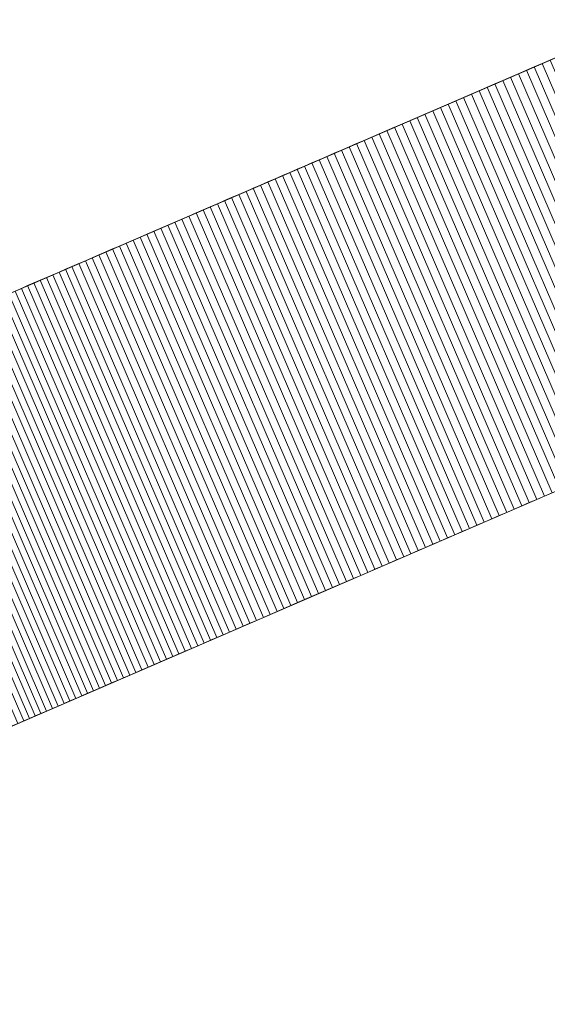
# Model space of a CAD drawing. Header units: centimetres. Extents: x -72 to 74, y -14 to 13.
# Tile 7 of 61: x -65.36 to -60.78, y -13.51 to -4.98. Entities that reach past the tile are written whole.
import ezdxf

# ---------------------------------------------------------------- set-up
doc = ezdxf.new("R2010")
doc.units = ezdxf.units.CM
doc.header["$LTSCALE"] = 2.54
doc.layers.add('Lucido design-1', color=7, linetype='Continuous')

# ---------------------------------------------------------------- blocks, each defined once
blk = doc.blocks.new('Gruppo-1')
at = {"color": 230, "linetype": 'Continuous', "lineweight": 9}
for points, invisible_edges in [([(-19.1811, 12.6131, 81.0804), (-19.1283, 12.6359, -57.895), (-72.3818, -10.3438, -57.895), (-19.1811, 12.6131, 81.0804)], 13), ([(-72.3818, -10.3438, 81.0804), (-52.9102, -1.9415, 109.0067), (-19.1811, 12.6131, 81.0804), (-72.3818, -10.3438, 81.0804)], 15), ([(-72.3818, -10.3438, -57.895), (-72.3818, -10.3438, 81.0804), (-19.1811, 12.6131, 81.0804), (-72.3818, -10.3438, -57.895)], 14), ([(-17.8142, 9.4454, 81.0804), (-17.7614, 9.4682, -57.895), (-71.0149, -13.5114, -57.895), (-17.8142, 9.4454, 81.0804)], 13), ([(-71.0149, -13.5114, 81.0804), (-51.5433, -5.1091, 109.0067), (-17.8142, 9.4454, 81.0804), (-71.0149, -13.5114, 81.0804)], 15), ([(-71.0149, -13.5114, -57.895), (-71.0149, -13.5114, 81.0804), (-17.8142, 9.4454, 81.0804), (-71.0149, -13.5114, -57.895)], 14), ([(-72.3818, -10.3438, 81.0804), (-68.1292, -8.5087, 96.8089), (-52.9102, -1.9415, 109.0067), (-72.3818, -10.3438, 81.0804)], 15), ([(-68.1292, -8.5087, 96.8089), (-61.0332, -5.4467, 104.8313), (-52.9102, -1.9415, 109.0067), (-68.1292, -8.5087, 96.8089)], 15), ([(-61.0332, -5.4467, 104.8313), (-56.9833, -3.6991, 107.3723), (-52.9102, -1.9415, 109.0067), (-61.0332, -5.4467, 104.8313)], 15), ([(-61.0332, -5.4467, 104.8313), (-59.2763, -4.6885, 106.0615), (-56.9833, -3.6991, 107.3723), (-61.0332, -5.4467, 104.8313)], 15), ([(-61.0332, -5.4467, 104.8313), (-60.3411, -5.148, 105.3414), (-59.2763, -4.6885, 106.0615), (-61.0332, -5.4467, 104.8313)], 15), ([(-71.0149, -13.5114, 81.0804), (-66.7623, -11.6763, 96.8089), (-51.5433, -5.1091, 109.0067), (-71.0149, -13.5114, 81.0804)], 15), ([(-66.7623, -11.6763, 96.8089), (-59.6663, -8.6143, 104.8313), (-51.5433, -5.1091, 109.0067), (-66.7623, -11.6763, 96.8089)], 15), ([(-61.0332, -5.4467, 104.8313), (-60.7582, -5.328, 105.0382), (-60.3411, -5.148, 105.3414), (-61.0332, -5.4467, 104.8313)], 15), ([(-61.0332, -5.4467, 104.8313), (-60.896, -5.3875, 104.9352), (-60.7582, -5.328, 105.0382), (-61.0332, -5.4467, 104.8313)], 15), ([(-60.896, -5.3875, 104.9352), (-60.8271, -5.3578, 104.9868), (-60.7582, -5.328, 105.0382), (-60.896, -5.3875, 104.9352)], 12), ([(-68.1292, -8.5087, 96.8089), (-65.7714, -7.4913, 100.2089), (-61.0332, -5.4467, 104.8313), (-68.1292, -8.5087, 96.8089)], 15), ([(-65.7714, -7.4913, 100.2089), (-63.8908, -6.6797, 102.316), (-61.0332, -5.4467, 104.8313), (-65.7714, -7.4913, 100.2089)], 15), ([(-63.8908, -6.6797, 102.316), (-62.8248, -6.2198, 103.3386), (-61.0332, -5.4467, 104.8313), (-63.8908, -6.6797, 102.316)], 15), ([(-62.8248, -6.2198, 103.3386), (-62.109, -5.9109, 103.9667), (-61.0332, -5.4467, 104.8313), (-62.8248, -6.2198, 103.3386)], 15), ([(-62.109, -5.9109, 103.9667), (-61.5088, -5.6519, 104.4603), (-61.0332, -5.4467, 104.8313), (-62.109, -5.9109, 103.9667)], 15), ([(-61.5088, -5.6519, 104.4603), (-61.2379, -5.535, 104.6737), (-61.0332, -5.4467, 104.8313), (-61.5088, -5.6519, 104.4603)], 15), ([(-61.2379, -5.535, 104.6737), (-61.1016, -5.4762, 104.779), (-61.0332, -5.4467, 104.8313), (-61.2379, -5.535, 104.6737)], 13), ([(-61.0332, -5.4467, 104.8313), (-60.9647, -5.4171, 104.8834), (-60.896, -5.3875, 104.9352), (-61.0332, -5.4467, 104.8313)], 12), ([(-61.5088, -5.6519, 104.4603), (-61.3737, -5.5936, 104.5675), (-61.2379, -5.535, 104.6737), (-61.5088, -5.6519, 104.4603)], 15), ([(-61.3737, -5.5936, 104.5675), (-61.3059, -5.5643, 104.6207), (-61.2379, -5.535, 104.6737), (-61.3737, -5.5936, 104.5675)], 12), ([(-61.2379, -5.535, 104.6737), (-61.1699, -5.5056, 104.7265), (-61.1016, -5.4762, 104.779), (-61.2379, -5.535, 104.6737)], 12), ([(-61.5088, -5.6519, 104.4603), (-61.4413, -5.6228, 104.514), (-61.3737, -5.5936, 104.5675), (-61.5088, -5.6519, 104.4603)], 12), ([(-62.109, -5.9109, 103.9667), (-61.8438, -5.7965, 104.1884), (-61.5088, -5.6519, 104.4603), (-62.109, -5.9109, 103.9667)], 15), ([(-61.8438, -5.7965, 104.1884), (-61.7103, -5.7388, 104.2978), (-61.5088, -5.6519, 104.4603), (-61.8438, -5.7965, 104.1884)], 15), ([(-61.7103, -5.7388, 104.2978), (-61.5761, -5.6809, 104.4064), (-61.5088, -5.6519, 104.4603), (-61.7103, -5.7388, 104.2978)], 13), ([(-61.7103, -5.7388, 104.2978), (-61.6433, -5.7099, 104.3522), (-61.5761, -5.6809, 104.4064), (-61.7103, -5.7388, 104.2978)], 12), ([(-62.109, -5.9109, 103.9667), (-61.9767, -5.8538, 104.078), (-61.8438, -5.7965, 104.1884), (-62.109, -5.9109, 103.9667)], 15), ([(-61.9767, -5.8538, 104.078), (-61.9103, -5.8252, 104.1333), (-61.8438, -5.7965, 104.1884), (-61.9767, -5.8538, 104.078)], 12), ([(-61.8438, -5.7965, 104.1884), (-61.7771, -5.7677, 104.2432), (-61.7103, -5.7388, 104.2978), (-61.8438, -5.7965, 104.1884)], 12), ([(-62.109, -5.9109, 103.9667), (-62.0429, -5.8824, 104.0225), (-61.9767, -5.8538, 104.078), (-62.109, -5.9109, 103.9667)], 12), ([(-62.8248, -6.2198, 103.3386), (-62.5019, -6.0804, 103.6275), (-62.109, -5.9109, 103.9667), (-62.8248, -6.2198, 103.3386)], 15), ([(-62.5019, -6.0804, 103.6275), (-62.3062, -5.996, 103.7981), (-62.109, -5.9109, 103.9667), (-62.5019, -6.0804, 103.6275)], 15), ([(-62.3062, -5.996, 103.7981), (-62.1749, -5.9393, 103.9107), (-62.109, -5.9109, 103.9667), (-62.3062, -5.996, 103.7981)], 13), ([(-62.3062, -5.996, 103.7981), (-62.2406, -5.9677, 103.8545), (-62.1749, -5.9393, 103.9107), (-62.3062, -5.996, 103.7981)], 12), ([(-62.5019, -6.0804, 103.6275), (-62.4368, -6.0524, 103.6846), (-62.3062, -5.996, 103.7981), (-62.5019, -6.0804, 103.6275)], 14), ([(-62.4368, -6.0524, 103.6846), (-62.3716, -6.0242, 103.7414), (-62.3062, -5.996, 103.7981), (-62.4368, -6.0524, 103.6846)], 12), ([(-62.8248, -6.2198, 103.3386), (-62.6962, -6.1643, 103.4548), (-62.5019, -6.0804, 103.6275), (-62.8248, -6.2198, 103.3386)], 15), ([(-62.6962, -6.1643, 103.4548), (-62.6316, -6.1364, 103.5126), (-62.5019, -6.0804, 103.6275), (-62.6962, -6.1643, 103.4548)], 14), ([(-62.6316, -6.1364, 103.5126), (-62.5668, -6.1085, 103.5701), (-62.5019, -6.0804, 103.6275), (-62.6316, -6.1364, 103.5126)], 12), ([(-63.8908, -6.6797, 102.316), (-63.4579, -6.493, 102.7446), (-62.8248, -6.2198, 103.3386), (-63.8908, -6.6797, 102.316)], 15), ([(-63.4579, -6.493, 102.7446), (-63.1435, -6.3573, 103.0443), (-62.8248, -6.2198, 103.3386), (-63.4579, -6.493, 102.7446)], 15), ([(-63.1435, -6.3573, 103.0443), (-63.0166, -6.3025, 103.1627), (-62.8248, -6.2198, 103.3386), (-63.1435, -6.3573, 103.0443)], 15), ([(-63.0166, -6.3025, 103.1627), (-62.8889, -6.2474, 103.2802), (-62.8248, -6.2198, 103.3386), (-63.0166, -6.3025, 103.1627)], 13), ([(-62.8248, -6.2198, 103.3386), (-62.7606, -6.1921, 103.3968), (-62.6962, -6.1643, 103.4548), (-62.8248, -6.2198, 103.3386)], 12), ([(-63.1435, -6.3573, 103.0443), (-63.0801, -6.3299, 103.1036), (-63.0166, -6.3025, 103.1627), (-63.1435, -6.3573, 103.0443)], 12), ([(-63.0166, -6.3025, 103.1627), (-62.9528, -6.275, 103.2216), (-62.8889, -6.2474, 103.2802), (-63.0166, -6.3025, 103.1627)], 12), ([(-63.4579, -6.493, 102.7446), (-63.3327, -6.4389, 102.8651), (-63.1435, -6.3573, 103.0443), (-63.4579, -6.493, 102.7446)], 15), ([(-63.3327, -6.4389, 102.8651), (-63.2698, -6.4118, 102.9251), (-63.1435, -6.3573, 103.0443), (-63.3327, -6.4389, 102.8651)], 14), ([(-63.2698, -6.4118, 102.9251), (-63.2067, -6.3846, 102.9848), (-63.1435, -6.3573, 103.0443), (-63.2698, -6.4118, 102.9251)], 12), ([(-63.4579, -6.493, 102.7446), (-63.3954, -6.466, 102.805), (-63.3327, -6.4389, 102.8651), (-63.4579, -6.493, 102.7446)], 12), ([(-63.8908, -6.6797, 102.316), (-63.6445, -6.5735, 102.5622), (-63.4579, -6.493, 102.7446), (-63.8908, -6.6797, 102.316)], 15), ([(-63.6445, -6.5735, 102.5622), (-63.5203, -6.5199, 102.684), (-63.4579, -6.493, 102.7446), (-63.6445, -6.5735, 102.5622)], 13), ([(-63.6445, -6.5735, 102.5622), (-63.5825, -6.5467, 102.6232), (-63.5203, -6.5199, 102.684), (-63.6445, -6.5735, 102.5622)], 12), ([(-63.8908, -6.6797, 102.316), (-63.768, -6.6268, 102.4395), (-63.6445, -6.5735, 102.5622), (-63.8908, -6.6797, 102.316)], 15), ([(-63.8908, -6.6797, 102.316), (-63.8295, -6.6533, 102.3779), (-63.768, -6.6268, 102.4395), (-63.8908, -6.6797, 102.316)], 12), ([(-63.768, -6.6268, 102.4395), (-63.7063, -6.6002, 102.5009), (-63.6445, -6.5735, 102.5622), (-63.768, -6.6268, 102.4395)], 12), ([(-65.7714, -7.4913, 100.2089), (-65.0709, -7.189, 101.0443), (-63.8908, -6.6797, 102.316), (-65.7714, -7.4913, 100.2089)], 15), ([(-65.0709, -7.189, 101.0443), (-64.4939, -6.94, 101.686), (-63.8908, -6.6797, 102.316), (-65.0709, -7.189, 101.0443)], 15), ([(-64.4939, -6.94, 101.686), (-64.1342, -6.7848, 102.0665), (-63.8908, -6.6797, 102.316), (-64.4939, -6.94, 101.686)], 15), ([(-64.1342, -6.7848, 102.0665), (-64.0128, -6.7324, 102.1917), (-63.8908, -6.6797, 102.316), (-64.1342, -6.7848, 102.0665)], 15), ([(-64.1342, -6.7848, 102.0665), (-64.0736, -6.7586, 102.1292), (-64.0128, -6.7324, 102.1917), (-64.1342, -6.7848, 102.0665)], 12), ([(-64.0128, -6.7324, 102.1917), (-63.9519, -6.7061, 102.2539), (-63.8908, -6.6797, 102.316), (-64.0128, -6.7324, 102.1917)], 12), ([(-64.4939, -6.94, 101.686), (-64.3148, -6.8627, 101.8772), (-64.1342, -6.7848, 102.0665), (-64.4939, -6.94, 101.686)], 15), ([(-64.3148, -6.8627, 101.8772), (-64.1946, -6.8108, 102.0036), (-64.1342, -6.7848, 102.0665), (-64.3148, -6.8627, 101.8772)], 13), ([(-64.3148, -6.8627, 101.8772), (-64.2548, -6.8368, 101.9405), (-64.1946, -6.8108, 102.0036), (-64.3148, -6.8627, 101.8772)], 12), ([(-64.4939, -6.94, 101.686), (-64.4344, -6.9143, 101.7499), (-64.3148, -6.8627, 101.8772), (-64.4939, -6.94, 101.686)], 14), ([(-64.4344, -6.9143, 101.7499), (-64.3747, -6.8886, 101.8136), (-64.3148, -6.8627, 101.8772), (-64.4344, -6.9143, 101.7499)], 12), ([(-65.0709, -7.189, 101.0443), (-64.73, -7.0419, 101.4283), (-64.4939, -6.94, 101.686), (-65.0709, -7.189, 101.0443)], 15), ([(-64.73, -7.0419, 101.4283), (-64.6123, -6.9911, 101.5575), (-64.4939, -6.94, 101.686), (-64.73, -7.0419, 101.4283)], 15), ([(-64.73, -7.0419, 101.4283), (-64.6712, -7.0165, 101.493), (-64.6123, -6.9911, 101.5575), (-64.73, -7.0419, 101.4283)], 12), ([(-64.6123, -6.9911, 101.5575), (-64.5532, -6.9656, 101.6219), (-64.4939, -6.94, 101.686), (-64.6123, -6.9911, 101.5575)], 12), ([(-65.0709, -7.189, 101.0443), (-64.8469, -7.0923, 101.2982), (-64.73, -7.0419, 101.4283), (-65.0709, -7.189, 101.0443)], 15), ([(-64.8469, -7.0923, 101.2982), (-64.7885, -7.0671, 101.3633), (-64.73, -7.0419, 101.4283), (-64.8469, -7.0923, 101.2982)], 12), ([(-65.0709, -7.189, 101.0443), (-64.9605, -7.1414, 101.1702), (-64.8469, -7.0923, 101.2982), (-65.0709, -7.189, 101.0443)], 15), ([(-65.0709, -7.189, 101.0443), (-65.0158, -7.1652, 101.1073), (-64.9605, -7.1414, 101.1702), (-65.0709, -7.189, 101.0443)], 12), ([(-64.9605, -7.1414, 101.1702), (-64.9051, -7.1174, 101.2328), (-64.8469, -7.0923, 101.2982), (-64.9605, -7.1414, 101.1702)], 12), ([(-65.7714, -7.4913, 100.2089), (-65.3979, -7.3301, 100.6624), (-65.0709, -7.189, 101.0443), (-65.7714, -7.4913, 100.2089)], 15), ([(-65.3979, -7.3301, 100.6624), (-65.2352, -7.2599, 100.8542), (-65.0709, -7.189, 101.0443), (-65.3979, -7.3301, 100.6624)], 15), ([(-65.2352, -7.2599, 100.8542), (-65.1259, -7.2127, 100.9811), (-65.0709, -7.189, 101.0443), (-65.2352, -7.2599, 100.8542)], 13), ([(-65.2352, -7.2599, 100.8542), (-65.1806, -7.2363, 100.9177), (-65.1259, -7.2127, 100.9811), (-65.2352, -7.2599, 100.8542)], 12), ([(-65.3979, -7.3301, 100.6624), (-65.3439, -7.3068, 100.7265), (-65.2352, -7.2599, 100.8542), (-65.3979, -7.3301, 100.6624)], 14), ([(-65.3439, -7.3068, 100.7265), (-65.2896, -7.2834, 100.7904), (-65.2352, -7.2599, 100.8542), (-65.3439, -7.3068, 100.7265)], 12), ([(-66.7623, -11.6763, 96.8089), (-64.4045, -10.6589, 100.2089), (-59.6663, -8.6143, 104.8313), (-66.7623, -11.6763, 96.8089)], 15), ([(-64.4045, -10.6589, 100.2089), (-62.5239, -9.8474, 102.316), (-59.6663, -8.6143, 104.8313), (-64.4045, -10.6589, 100.2089)], 15), ([(-62.5239, -9.8474, 102.316), (-61.4579, -9.3874, 103.3386), (-59.6663, -8.6143, 104.8313), (-62.5239, -9.8474, 102.316)], 15), ([(-61.4579, -9.3874, 103.3386), (-60.7421, -9.0786, 103.9667), (-59.6663, -8.6143, 104.8313), (-61.4579, -9.3874, 103.3386)], 15), ([(-61.4579, -9.3874, 103.3386), (-61.135, -9.2481, 103.6275), (-60.7421, -9.0786, 103.9667), (-61.4579, -9.3874, 103.3386)], 15), ([(-61.135, -9.2481, 103.6275), (-60.9393, -9.1636, 103.7981), (-60.7421, -9.0786, 103.9667), (-61.135, -9.2481, 103.6275)], 15), ([(-60.9393, -9.1636, 103.7981), (-60.808, -9.107, 103.9107), (-60.7421, -9.0786, 103.9667), (-60.9393, -9.1636, 103.7981)], 13), ([(-60.9393, -9.1636, 103.7981), (-60.8737, -9.1354, 103.8545), (-60.808, -9.107, 103.9107), (-60.9393, -9.1636, 103.7981)], 12), ([(-61.135, -9.2481, 103.6275), (-61.0699, -9.22, 103.6846), (-60.9393, -9.1636, 103.7981), (-61.135, -9.2481, 103.6275)], 14), ([(-61.0699, -9.22, 103.6846), (-61.0047, -9.1919, 103.7414), (-60.9393, -9.1636, 103.7981), (-61.0699, -9.22, 103.6846)], 12), ([(-61.4579, -9.3874, 103.3386), (-61.3293, -9.3319, 103.4548), (-61.135, -9.2481, 103.6275), (-61.4579, -9.3874, 103.3386)], 15), ([(-61.3293, -9.3319, 103.4548), (-61.2647, -9.3041, 103.5126), (-61.135, -9.2481, 103.6275), (-61.3293, -9.3319, 103.4548)], 14), ([(-61.2647, -9.3041, 103.5126), (-61.1999, -9.2761, 103.5701), (-61.135, -9.2481, 103.6275), (-61.2647, -9.3041, 103.5126)], 12), ([(-61.4579, -9.3874, 103.3386), (-61.3937, -9.3597, 103.3968), (-61.3293, -9.3319, 103.4548), (-61.4579, -9.3874, 103.3386)], 12), ([(-62.5239, -9.8474, 102.316), (-62.091, -9.6606, 102.7446), (-61.4579, -9.3874, 103.3386), (-62.5239, -9.8474, 102.316)], 15), ([(-62.091, -9.6606, 102.7446), (-61.7766, -9.525, 103.0443), (-61.4579, -9.3874, 103.3386), (-62.091, -9.6606, 102.7446)], 15), ([(-61.7766, -9.525, 103.0443), (-61.6497, -9.4702, 103.1627), (-61.4579, -9.3874, 103.3386), (-61.7766, -9.525, 103.0443)], 15), ([(-61.7766, -9.525, 103.0443), (-61.7132, -9.4976, 103.1036), (-61.6497, -9.4702, 103.1627), (-61.7766, -9.525, 103.0443)], 12), ([(-61.6497, -9.4702, 103.1627), (-61.522, -9.4151, 103.2802), (-61.4579, -9.3874, 103.3386), (-61.6497, -9.4702, 103.1627)], 13), ([(-61.6497, -9.4702, 103.1627), (-61.5859, -9.4427, 103.2216), (-61.522, -9.4151, 103.2802), (-61.6497, -9.4702, 103.1627)], 12), ([(-62.091, -9.6606, 102.7446), (-61.9658, -9.6066, 102.8651), (-61.7766, -9.525, 103.0443), (-62.091, -9.6606, 102.7446)], 15), ([(-61.9658, -9.6066, 102.8651), (-61.9029, -9.5795, 102.9251), (-61.7766, -9.525, 103.0443), (-61.9658, -9.6066, 102.8651)], 14), ([(-61.9029, -9.5795, 102.9251), (-61.8399, -9.5522, 102.9848), (-61.7766, -9.525, 103.0443), (-61.9029, -9.5795, 102.9251)], 12), ([(-62.091, -9.6606, 102.7446), (-62.0285, -9.6337, 102.805), (-61.9658, -9.6066, 102.8651), (-62.091, -9.6606, 102.7446)], 12), ([(-62.5239, -9.8474, 102.316), (-62.2776, -9.7411, 102.5622), (-62.091, -9.6606, 102.7446), (-62.5239, -9.8474, 102.316)], 15), ([(-62.2776, -9.7411, 102.5622), (-62.1534, -9.6875, 102.684), (-62.091, -9.6606, 102.7446), (-62.2776, -9.7411, 102.5622)], 13), ([(-62.2776, -9.7411, 102.5622), (-62.2156, -9.7144, 102.6232), (-62.1534, -9.6875, 102.684), (-62.2776, -9.7411, 102.5622)], 12), ([(-62.5239, -9.8474, 102.316), (-62.4011, -9.7944, 102.4395), (-62.2776, -9.7411, 102.5622), (-62.5239, -9.8474, 102.316)], 15), ([(-62.5239, -9.8474, 102.316), (-62.4626, -9.821, 102.3779), (-62.4011, -9.7944, 102.4395), (-62.5239, -9.8474, 102.316)], 12), ([(-62.4011, -9.7944, 102.4395), (-62.3394, -9.7678, 102.5009), (-62.2776, -9.7411, 102.5622), (-62.4011, -9.7944, 102.4395)], 12), ([(-64.4045, -10.6589, 100.2089), (-63.704, -10.3567, 101.0443), (-62.5239, -9.8474, 102.316), (-64.4045, -10.6589, 100.2089)], 15), ([(-63.704, -10.3567, 101.0443), (-63.127, -10.1077, 101.686), (-62.5239, -9.8474, 102.316), (-63.704, -10.3567, 101.0443)], 15), ([(-63.127, -10.1077, 101.686), (-62.7673, -9.9525, 102.0665), (-62.5239, -9.8474, 102.316), (-63.127, -10.1077, 101.686)], 15), ([(-62.7673, -9.9525, 102.0665), (-62.6459, -9.9001, 102.1917), (-62.5239, -9.8474, 102.316), (-62.7673, -9.9525, 102.0665)], 15), ([(-62.6459, -9.9001, 102.1917), (-62.585, -9.8738, 102.2539), (-62.5239, -9.8474, 102.316), (-62.6459, -9.9001, 102.1917)], 12), ([(-63.127, -10.1077, 101.686), (-62.948, -10.0304, 101.8772), (-62.7673, -9.9525, 102.0665), (-63.127, -10.1077, 101.686)], 15), ([(-62.948, -10.0304, 101.8772), (-62.8277, -9.9785, 102.0036), (-62.7673, -9.9525, 102.0665), (-62.948, -10.0304, 101.8772)], 13), ([(-62.948, -10.0304, 101.8772), (-62.8879, -10.0045, 101.9405), (-62.8277, -9.9785, 102.0036), (-62.948, -10.0304, 101.8772)], 12), ([(-62.7673, -9.9525, 102.0665), (-62.7067, -9.9263, 102.1292), (-62.6459, -9.9001, 102.1917), (-62.7673, -9.9525, 102.0665)], 12), ([(-63.127, -10.1077, 101.686), (-63.0675, -10.082, 101.7499), (-62.948, -10.0304, 101.8772), (-63.127, -10.1077, 101.686)], 14), ([(-63.0675, -10.082, 101.7499), (-63.0078, -10.0562, 101.8136), (-62.948, -10.0304, 101.8772), (-63.0675, -10.082, 101.7499)], 12), ([(-63.704, -10.3567, 101.0443), (-63.3631, -10.2095, 101.4283), (-63.127, -10.1077, 101.686), (-63.704, -10.3567, 101.0443)], 15), ([(-63.3631, -10.2095, 101.4283), (-63.2454, -10.1588, 101.5575), (-63.127, -10.1077, 101.686), (-63.3631, -10.2095, 101.4283)], 15), ([(-63.2454, -10.1588, 101.5575), (-63.1863, -10.1332, 101.6219), (-63.127, -10.1077, 101.686), (-63.2454, -10.1588, 101.5575)], 12), ([(-63.704, -10.3567, 101.0443), (-63.48, -10.26, 101.2982), (-63.3631, -10.2095, 101.4283), (-63.704, -10.3567, 101.0443)], 15), ([(-63.48, -10.26, 101.2982), (-63.4216, -10.2348, 101.3633), (-63.3631, -10.2095, 101.4283), (-63.48, -10.26, 101.2982)], 12), ([(-63.3631, -10.2095, 101.4283), (-63.3043, -10.1842, 101.493), (-63.2454, -10.1588, 101.5575), (-63.3631, -10.2095, 101.4283)], 12), ([(-63.704, -10.3567, 101.0443), (-63.5936, -10.309, 101.1702), (-63.48, -10.26, 101.2982), (-63.704, -10.3567, 101.0443)], 15), ([(-63.704, -10.3567, 101.0443), (-63.6489, -10.3329, 101.1073), (-63.5936, -10.309, 101.1702), (-63.704, -10.3567, 101.0443)], 12), ([(-63.5936, -10.309, 101.1702), (-63.5382, -10.2851, 101.2328), (-63.48, -10.26, 101.2982), (-63.5936, -10.309, 101.1702)], 12), ([(-64.4045, -10.6589, 100.2089), (-64.031, -10.4978, 100.6624), (-63.704, -10.3567, 101.0443), (-64.4045, -10.6589, 100.2089)], 15), ([(-64.031, -10.4978, 100.6624), (-63.8683, -10.4276, 100.8542), (-63.704, -10.3567, 101.0443), (-64.031, -10.4978, 100.6624)], 15), ([(-63.8683, -10.4276, 100.8542), (-63.759, -10.3804, 100.9811), (-63.704, -10.3567, 101.0443), (-63.8683, -10.4276, 100.8542)], 13), ([(-63.8683, -10.4276, 100.8542), (-63.8137, -10.404, 100.9177), (-63.759, -10.3804, 100.9811), (-63.8683, -10.4276, 100.8542)], 12), ([(-64.031, -10.4978, 100.6624), (-63.977, -10.4744, 100.7265), (-63.8683, -10.4276, 100.8542), (-64.031, -10.4978, 100.6624)], 14), ([(-63.977, -10.4744, 100.7265), (-63.9227, -10.451, 100.7904), (-63.8683, -10.4276, 100.8542), (-63.977, -10.4744, 100.7265)], 12), ([(-64.4045, -10.6589, 100.2089), (-64.1922, -10.5673, 100.4691), (-64.031, -10.4978, 100.6624), (-64.4045, -10.6589, 100.2089)], 15), ([(-64.4045, -10.6589, 100.2089), (-64.2987, -10.6133, 100.3393), (-64.1922, -10.5673, 100.4691), (-64.4045, -10.6589, 100.2089)], 15), ([(-64.2987, -10.6133, 100.3393), (-64.2455, -10.5903, 100.4043), (-64.1922, -10.5673, 100.4691), (-64.2987, -10.6133, 100.3393)], 12), ([(-64.1922, -10.5673, 100.4691), (-64.1386, -10.5442, 100.5337), (-64.031, -10.4978, 100.6624), (-64.1922, -10.5673, 100.4691)], 14), ([(-64.1386, -10.5442, 100.5337), (-64.0849, -10.521, 100.5982), (-64.031, -10.4978, 100.6624), (-64.1386, -10.5442, 100.5337)], 12), ([(-66.7623, -11.6763, 96.8089), (-65.7607, -11.2441, 98.382), (-64.4045, -10.6589, 100.2089), (-66.7623, -11.6763, 96.8089)], 15), ([(-65.7607, -11.2441, 98.382), (-65.3238, -11.0556, 99.0042), (-64.4045, -10.6589, 100.2089), (-65.7607, -11.2441, 98.382)], 15), ([(-65.3238, -11.0556, 99.0042), (-64.7691, -10.8162, 99.7468), (-64.4045, -10.6589, 100.2089), (-65.3238, -11.0556, 99.0042)], 15), ([(-64.7691, -10.8162, 99.7468), (-64.6139, -10.7493, 99.9459), (-64.4045, -10.6589, 100.2089), (-64.7691, -10.8162, 99.7468)], 15), ([(-64.6139, -10.7493, 99.9459), (-64.5096, -10.7043, 100.0777), (-64.4045, -10.6589, 100.2089), (-64.6139, -10.7493, 99.9459)], 15), ([(-64.5096, -10.7043, 100.0777), (-64.4571, -10.6816, 100.1434), (-64.4045, -10.6589, 100.2089), (-64.5096, -10.7043, 100.0777)], 12), ([(-64.4045, -10.6589, 100.2089), (-64.3517, -10.6361, 100.2742), (-64.2987, -10.6133, 100.3393), (-64.4045, -10.6589, 100.2089)], 12), ([(-64.7691, -10.8162, 99.7468), (-64.7175, -10.794, 99.8133), (-64.6139, -10.7493, 99.9459), (-64.7691, -10.8162, 99.7468)], 14), ([(-64.7175, -10.794, 99.8133), (-64.6658, -10.7717, 99.8797), (-64.6139, -10.7493, 99.9459), (-64.7175, -10.794, 99.8133)], 12), ([(-64.6139, -10.7493, 99.9459), (-64.5618, -10.7268, 100.0119), (-64.5096, -10.7043, 100.0777), (-64.6139, -10.7493, 99.9459)], 12), ([(-65.3238, -11.0556, 99.0042), (-64.9734, -10.9044, 99.4791), (-64.7691, -10.8162, 99.7468), (-65.3238, -11.0556, 99.0042)], 15), ([(-64.9734, -10.9044, 99.4791), (-64.8716, -10.8605, 99.6133), (-64.7691, -10.8162, 99.7468), (-64.9734, -10.9044, 99.4791)], 15), ([(-64.8716, -10.8605, 99.6133), (-64.8204, -10.8384, 99.6801), (-64.7691, -10.8162, 99.7468), (-64.8716, -10.8605, 99.6133)], 12), ([(-65.3238, -11.0556, 99.0042), (-65.1747, -10.9913, 99.2087), (-64.9734, -10.9044, 99.4791), (-65.3238, -11.0556, 99.0042)], 15), ([(-65.1747, -10.9913, 99.2087), (-65.0744, -10.948, 99.3442), (-64.9734, -10.9044, 99.4791), (-65.1747, -10.9913, 99.2087)], 15), ([(-65.0744, -10.948, 99.3442), (-65.024, -10.9263, 99.4117), (-64.9734, -10.9044, 99.4791), (-65.0744, -10.948, 99.3442)], 12), ([(-64.9734, -10.9044, 99.4791), (-64.9226, -10.8825, 99.5463), (-64.8716, -10.8605, 99.6133), (-64.9734, -10.9044, 99.4791)], 12), ([(-65.3238, -11.0556, 99.0042), (-65.2246, -11.0128, 99.1407), (-65.1747, -10.9913, 99.2087), (-65.3238, -11.0556, 99.0042)], 13), ([(-65.1747, -10.9913, 99.2087), (-65.1247, -10.9697, 99.2766), (-65.0744, -10.948, 99.3442), (-65.1747, -10.9913, 99.2087)], 12), ([(-65.7607, -11.2441, 98.382), (-65.5684, -11.1612, 98.6601), (-65.3238, -11.0556, 99.0042), (-65.7607, -11.2441, 98.382)], 15), ([(-65.5684, -11.1612, 98.6601), (-65.4222, -11.0981, 98.8671), (-65.3238, -11.0556, 99.0042), (-65.5684, -11.1612, 98.6601)], 15), ([(-65.4222, -11.0981, 98.8671), (-65.3731, -11.0769, 98.9357), (-65.3238, -11.0556, 99.0042), (-65.4222, -11.0981, 98.8671)], 12), ([(-65.3238, -11.0556, 99.0042), (-65.2743, -11.0342, 99.0725), (-65.2246, -11.0128, 99.1407), (-65.3238, -11.0556, 99.0042)], 12)]:
    blk.add_3dface(points, dxfattribs=dict(at, invisible_edges=invisible_edges))
for points in [[(-72.3818, -10.3438, -57.895), (-71.0149, -13.5114, -57.895), (-17.7614, 9.4682, -57.895), (-19.1283, 12.6359, -57.895)], [(-60.8271, -5.3578, 104.9868), (-59.4603, -8.5254, 104.9868), (-59.5291, -8.5551, 104.9352), (-60.896, -5.3875, 104.9352)], [(-60.7582, -5.328, 105.0382), (-59.3913, -8.4956, 105.0382), (-59.4603, -8.5254, 104.9868), (-60.8271, -5.3578, 104.9868)], [(-61.0332, -5.4467, 104.8313), (-59.6663, -8.6143, 104.8313), (-59.7347, -8.6439, 104.779), (-61.1016, -5.4762, 104.779)], [(-60.9647, -5.4171, 104.8834), (-59.5978, -8.5848, 104.8834), (-59.6663, -8.6143, 104.8313), (-61.0332, -5.4467, 104.8313)], [(-60.896, -5.3875, 104.9352), (-59.5291, -8.5551, 104.9352), (-59.5978, -8.5848, 104.8834), (-60.9647, -5.4171, 104.8834)], [(-61.2379, -5.535, 104.6737), (-59.8711, -8.7027, 104.6737), (-59.939, -8.732, 104.6207), (-61.3059, -5.5643, 104.6207)], [(-61.1699, -5.5056, 104.7265), (-59.803, -8.6733, 104.7265), (-59.8711, -8.7027, 104.6737), (-61.2379, -5.535, 104.6737)], [(-61.1016, -5.4762, 104.779), (-59.7347, -8.6439, 104.779), (-59.803, -8.6733, 104.7265), (-61.1699, -5.5056, 104.7265)], [(-61.4413, -5.6228, 104.514), (-60.0744, -8.7904, 104.514), (-60.1419, -8.8196, 104.4603), (-61.5088, -5.6519, 104.4603)], [(-61.3737, -5.5936, 104.5675), (-60.0068, -8.7613, 104.5675), (-60.0744, -8.7904, 104.514), (-61.4413, -5.6228, 104.514)], [(-61.3059, -5.5643, 104.6207), (-59.939, -8.732, 104.6207), (-60.0068, -8.7613, 104.5675), (-61.3737, -5.5936, 104.5675)], [(-61.6433, -5.7099, 104.3522), (-60.2764, -8.8776, 104.3522), (-60.3434, -8.9065, 104.2978), (-61.7103, -5.7388, 104.2978)], [(-61.5761, -5.6809, 104.4064), (-60.2092, -8.8486, 104.4064), (-60.2764, -8.8776, 104.3522), (-61.6433, -5.7099, 104.3522)], [(-61.5088, -5.6519, 104.4603), (-60.1419, -8.8196, 104.4603), (-60.2092, -8.8486, 104.4064), (-61.5761, -5.6809, 104.4064)], [(-61.8438, -5.7965, 104.1884), (-60.4769, -8.9641, 104.1884), (-60.5435, -8.9928, 104.1333), (-61.9103, -5.8252, 104.1333)], [(-61.7771, -5.7677, 104.2432), (-60.4102, -8.9353, 104.2432), (-60.4769, -8.9641, 104.1884), (-61.8438, -5.7965, 104.1884)], [(-61.7103, -5.7388, 104.2978), (-60.3434, -8.9065, 104.2978), (-60.4102, -8.9353, 104.2432), (-61.7771, -5.7677, 104.2432)], [(-62.0429, -5.8824, 104.0225), (-60.676, -9.0501, 104.0225), (-60.7421, -9.0786, 103.9667), (-62.109, -5.9109, 103.9667)], [(-61.9767, -5.8538, 104.078), (-60.6098, -9.0215, 104.078), (-60.676, -9.0501, 104.0225), (-62.0429, -5.8824, 104.0225)], [(-61.9103, -5.8252, 104.1333), (-60.5435, -8.9928, 104.1333), (-60.6098, -9.0215, 104.078), (-61.9767, -5.8538, 104.078)], [(-62.2406, -5.9677, 103.8545), (-60.8737, -9.1354, 103.8545), (-60.9393, -9.1636, 103.7981), (-62.3062, -5.996, 103.7981)], [(-62.1749, -5.9393, 103.9107), (-60.808, -9.107, 103.9107), (-60.8737, -9.1354, 103.8545), (-62.2406, -5.9677, 103.8545)], [(-62.109, -5.9109, 103.9667), (-60.7421, -9.0786, 103.9667), (-60.808, -9.107, 103.9107), (-62.1749, -5.9393, 103.9107)], [(-62.4368, -6.0524, 103.6846), (-61.0699, -9.22, 103.6846), (-61.135, -9.2481, 103.6275), (-62.5019, -6.0804, 103.6275)], [(-62.3716, -6.0242, 103.7414), (-61.0047, -9.1919, 103.7414), (-61.0699, -9.22, 103.6846), (-62.4368, -6.0524, 103.6846)], [(-62.3062, -5.996, 103.7981), (-60.9393, -9.1636, 103.7981), (-61.0047, -9.1919, 103.7414), (-62.3716, -6.0242, 103.7414)], [(-62.6316, -6.1364, 103.5126), (-61.2647, -9.3041, 103.5126), (-61.3293, -9.3319, 103.4548), (-62.6962, -6.1643, 103.4548)], [(-62.5668, -6.1085, 103.5701), (-61.1999, -9.2761, 103.5701), (-61.2647, -9.3041, 103.5126), (-62.6316, -6.1364, 103.5126)], [(-62.5019, -6.0804, 103.6275), (-61.135, -9.2481, 103.6275), (-61.1999, -9.2761, 103.5701), (-62.5668, -6.1085, 103.5701)], [(-62.8248, -6.2198, 103.3386), (-61.4579, -9.3874, 103.3386), (-61.522, -9.4151, 103.2802), (-62.8889, -6.2474, 103.2802)], [(-62.7606, -6.1921, 103.3968), (-61.3937, -9.3597, 103.3968), (-61.4579, -9.3874, 103.3386), (-62.8248, -6.2198, 103.3386)], [(-62.6962, -6.1643, 103.4548), (-61.3293, -9.3319, 103.4548), (-61.3937, -9.3597, 103.3968), (-62.7606, -6.1921, 103.3968)], [(-63.0166, -6.3025, 103.1627), (-61.6497, -9.4702, 103.1627), (-61.7132, -9.4976, 103.1036), (-63.0801, -6.3299, 103.1036)], [(-62.9528, -6.275, 103.2216), (-61.5859, -9.4427, 103.2216), (-61.6497, -9.4702, 103.1627), (-63.0166, -6.3025, 103.1627)], [(-62.8889, -6.2474, 103.2802), (-61.522, -9.4151, 103.2802), (-61.5859, -9.4427, 103.2216), (-62.9528, -6.275, 103.2216)], [(-63.2067, -6.3846, 102.9848), (-61.8399, -9.5522, 102.9848), (-61.9029, -9.5795, 102.9251), (-63.2698, -6.4118, 102.9251)], [(-63.1435, -6.3573, 103.0443), (-61.7766, -9.525, 103.0443), (-61.8399, -9.5522, 102.9848), (-63.2067, -6.3846, 102.9848)], [(-63.0801, -6.3299, 103.1036), (-61.7132, -9.4976, 103.1036), (-61.7766, -9.525, 103.0443), (-63.1435, -6.3573, 103.0443)], [(-63.3954, -6.466, 102.805), (-62.0285, -9.6337, 102.805), (-62.091, -9.6606, 102.7446), (-63.4579, -6.493, 102.7446)], [(-63.3327, -6.4389, 102.8651), (-61.9658, -9.6066, 102.8651), (-62.0285, -9.6337, 102.805), (-63.3954, -6.466, 102.805)], [(-63.2698, -6.4118, 102.9251), (-61.9029, -9.5795, 102.9251), (-61.9658, -9.6066, 102.8651), (-63.3327, -6.4389, 102.8651)], [(-63.5825, -6.5467, 102.6232), (-62.2156, -9.7144, 102.6232), (-62.2776, -9.7411, 102.5622), (-63.6445, -6.5735, 102.5622)], [(-63.5203, -6.5199, 102.684), (-62.1534, -9.6875, 102.684), (-62.2156, -9.7144, 102.6232), (-63.5825, -6.5467, 102.6232)], [(-63.4579, -6.493, 102.7446), (-62.091, -9.6606, 102.7446), (-62.1534, -9.6875, 102.684), (-63.5203, -6.5199, 102.684)], [(-63.8295, -6.6533, 102.3779), (-62.4626, -9.821, 102.3779), (-62.5239, -9.8474, 102.316), (-63.8908, -6.6797, 102.316)], [(-63.768, -6.6268, 102.4395), (-62.4011, -9.7944, 102.4395), (-62.4626, -9.821, 102.3779), (-63.8295, -6.6533, 102.3779)], [(-63.7063, -6.6002, 102.5009), (-62.3394, -9.7678, 102.5009), (-62.4011, -9.7944, 102.4395), (-63.768, -6.6268, 102.4395)], [(-63.6445, -6.5735, 102.5622), (-62.2776, -9.7411, 102.5622), (-62.3394, -9.7678, 102.5009), (-63.7063, -6.6002, 102.5009)], [(-64.0128, -6.7324, 102.1917), (-62.6459, -9.9001, 102.1917), (-62.7067, -9.9263, 102.1292), (-64.0736, -6.7586, 102.1292)], [(-63.9519, -6.7061, 102.2539), (-62.585, -9.8738, 102.2539), (-62.6459, -9.9001, 102.1917), (-64.0128, -6.7324, 102.1917)], [(-63.8908, -6.6797, 102.316), (-62.5239, -9.8474, 102.316), (-62.585, -9.8738, 102.2539), (-63.9519, -6.7061, 102.2539)], [(-64.1946, -6.8108, 102.0036), (-62.8277, -9.9785, 102.0036), (-62.8879, -10.0045, 101.9405), (-64.2548, -6.8368, 101.9405)], [(-64.1342, -6.7848, 102.0665), (-62.7673, -9.9525, 102.0665), (-62.8277, -9.9785, 102.0036), (-64.1946, -6.8108, 102.0036)], [(-64.0736, -6.7586, 102.1292), (-62.7067, -9.9263, 102.1292), (-62.7673, -9.9525, 102.0665), (-64.1342, -6.7848, 102.0665)], [(-64.3747, -6.8886, 101.8136), (-63.0078, -10.0562, 101.8136), (-63.0675, -10.082, 101.7499), (-64.4344, -6.9143, 101.7499)], [(-64.3148, -6.8627, 101.8772), (-62.948, -10.0304, 101.8772), (-63.0078, -10.0562, 101.8136), (-64.3747, -6.8886, 101.8136)], [(-64.2548, -6.8368, 101.9405), (-62.8879, -10.0045, 101.9405), (-62.948, -10.0304, 101.8772), (-64.3148, -6.8627, 101.8772)], [(-64.6123, -6.9911, 101.5575), (-63.2454, -10.1588, 101.5575), (-63.3043, -10.1842, 101.493), (-64.6712, -7.0165, 101.493)], [(-64.5532, -6.9656, 101.6219), (-63.1863, -10.1332, 101.6219), (-63.2454, -10.1588, 101.5575), (-64.6123, -6.9911, 101.5575)], [(-64.4939, -6.94, 101.686), (-63.127, -10.1077, 101.686), (-63.1863, -10.1332, 101.6219), (-64.5532, -6.9656, 101.6219)], [(-64.4344, -6.9143, 101.7499), (-63.0675, -10.082, 101.7499), (-63.127, -10.1077, 101.686), (-64.4939, -6.94, 101.686)], [(-64.7885, -7.0671, 101.3633), (-63.4216, -10.2348, 101.3633), (-63.48, -10.26, 101.2982), (-64.8469, -7.0923, 101.2982)], [(-64.73, -7.0419, 101.4283), (-63.3631, -10.2095, 101.4283), (-63.4216, -10.2348, 101.3633), (-64.7885, -7.0671, 101.3633)], [(-64.6712, -7.0165, 101.493), (-63.3043, -10.1842, 101.493), (-63.3631, -10.2095, 101.4283), (-64.73, -7.0419, 101.4283)], [(-65.0158, -7.1652, 101.1073), (-63.6489, -10.3329, 101.1073), (-63.704, -10.3567, 101.0443), (-65.0709, -7.189, 101.0443)], [(-64.9605, -7.1414, 101.1702), (-63.5936, -10.309, 101.1702), (-63.6489, -10.3329, 101.1073), (-65.0158, -7.1652, 101.1073)], [(-64.9051, -7.1174, 101.2328), (-63.5382, -10.2851, 101.2328), (-63.5936, -10.309, 101.1702), (-64.9605, -7.1414, 101.1702)], [(-64.8469, -7.0923, 101.2982), (-63.48, -10.26, 101.2982), (-63.5382, -10.2851, 101.2328), (-64.9051, -7.1174, 101.2328)], [(-65.1806, -7.2363, 100.9177), (-63.8137, -10.404, 100.9177), (-63.8683, -10.4276, 100.8542), (-65.2352, -7.2599, 100.8542)], [(-65.1259, -7.2127, 100.9811), (-63.759, -10.3804, 100.9811), (-63.8137, -10.404, 100.9177), (-65.1806, -7.2363, 100.9177)], [(-65.0709, -7.189, 101.0443), (-63.704, -10.3567, 101.0443), (-63.759, -10.3804, 100.9811), (-65.1259, -7.2127, 100.9811)], [(-65.3979, -7.3301, 100.6624), (-64.031, -10.4978, 100.6624), (-64.0849, -10.521, 100.5982), (-65.4518, -7.3534, 100.5982)], [(-65.3439, -7.3068, 100.7265), (-63.977, -10.4744, 100.7265), (-64.031, -10.4978, 100.6624), (-65.3979, -7.3301, 100.6624)], [(-65.2896, -7.2834, 100.7904), (-63.9227, -10.451, 100.7904), (-63.977, -10.4744, 100.7265), (-65.3439, -7.3068, 100.7265)], [(-65.2352, -7.2599, 100.8542), (-63.8683, -10.4276, 100.8542), (-63.9227, -10.451, 100.7904), (-65.2896, -7.2834, 100.7904)], [(-65.6124, -7.4227, 100.4043), (-64.2455, -10.5903, 100.4043), (-64.2987, -10.6133, 100.3393), (-65.6656, -7.4456, 100.3393)], [(-65.559, -7.3996, 100.4691), (-64.1922, -10.5673, 100.4691), (-64.2455, -10.5903, 100.4043), (-65.6124, -7.4227, 100.4043)], [(-65.5055, -7.3765, 100.5337), (-64.1386, -10.5442, 100.5337), (-64.1922, -10.5673, 100.4691), (-65.559, -7.3996, 100.4691)], [(-65.4518, -7.3534, 100.5982), (-64.0849, -10.521, 100.5982), (-64.1386, -10.5442, 100.5337), (-65.5055, -7.3765, 100.5337)], [(-65.7714, -7.4913, 100.2089), (-64.4045, -10.6589, 100.2089), (-64.4571, -10.6816, 100.1434), (-65.824, -7.514, 100.1434)], [(-65.7186, -7.4685, 100.2742), (-64.3517, -10.6361, 100.2742), (-64.4045, -10.6589, 100.2089), (-65.7714, -7.4913, 100.2089)], [(-65.6656, -7.4456, 100.3393), (-64.2987, -10.6133, 100.3393), (-64.3517, -10.6361, 100.2742), (-65.7186, -7.4685, 100.2742)], [(-65.9808, -7.5816, 99.9459), (-64.6139, -10.7493, 99.9459), (-64.6658, -10.7717, 99.8797), (-66.0327, -7.604, 99.8797)], [(-65.9287, -7.5592, 100.0119), (-64.5618, -10.7268, 100.0119), (-64.6139, -10.7493, 99.9459), (-65.9808, -7.5816, 99.9459)], [(-65.8764, -7.5366, 100.0777), (-64.5096, -10.7043, 100.0777), (-64.5618, -10.7268, 100.0119), (-65.9287, -7.5592, 100.0119)], [(-65.824, -7.514, 100.1434), (-64.4571, -10.6816, 100.1434), (-64.5096, -10.7043, 100.0777), (-65.8764, -7.5366, 100.0777)], [(-66.1873, -7.6707, 99.6801), (-64.8204, -10.8384, 99.6801), (-64.8716, -10.8605, 99.6133), (-66.2385, -7.6928, 99.6133)], [(-66.136, -7.6486, 99.7468), (-64.7691, -10.8162, 99.7468), (-64.8204, -10.8384, 99.6801), (-66.1873, -7.6707, 99.6801)], [(-66.0844, -7.6263, 99.8133), (-64.7175, -10.794, 99.8133), (-64.7691, -10.8162, 99.7468), (-66.136, -7.6486, 99.7468)], [(-66.0327, -7.604, 99.8797), (-64.6658, -10.7717, 99.8797), (-64.7175, -10.794, 99.8133), (-66.0844, -7.6263, 99.8133)], [(-66.3909, -7.7586, 99.4117), (-65.024, -10.9263, 99.4117), (-65.0744, -10.948, 99.3442), (-66.4413, -7.7803, 99.3442)], [(-66.3403, -7.7367, 99.4791), (-64.9734, -10.9044, 99.4791), (-65.024, -10.9263, 99.4117), (-66.3909, -7.7586, 99.4117)], [(-66.2895, -7.7148, 99.5463), (-64.9226, -10.8825, 99.5463), (-64.9734, -10.9044, 99.4791), (-66.3403, -7.7367, 99.4791)], [(-66.2385, -7.6928, 99.6133), (-64.8716, -10.8605, 99.6133), (-64.9226, -10.8825, 99.5463), (-66.2895, -7.7148, 99.5463)], [(-66.5915, -7.8451, 99.1407), (-65.2246, -11.0128, 99.1407), (-65.2743, -11.0342, 99.0725), (-66.6412, -7.8666, 99.0725)], [(-66.5416, -7.8236, 99.2087), (-65.1747, -10.9913, 99.2087), (-65.2246, -11.0128, 99.1407), (-66.5915, -7.8451, 99.1407)], [(-66.4916, -7.802, 99.2766), (-65.1247, -10.9697, 99.2766), (-65.1747, -10.9913, 99.2087), (-66.5416, -7.8236, 99.2087)], [(-66.4413, -7.7803, 99.3442), (-65.0744, -10.948, 99.3442), (-65.1247, -10.9697, 99.2766), (-66.4916, -7.802, 99.2766)], [(-66.6907, -7.8879, 99.0042), (-65.3238, -11.0556, 99.0042), (-65.3731, -11.0769, 98.9357), (-66.74, -7.9092, 98.9357)], [(-66.6412, -7.8666, 99.0725), (-65.2743, -11.0342, 99.0725), (-65.3238, -11.0556, 99.0042), (-66.6907, -7.8879, 99.0042)]]:
    blk.add_3dface(points, dxfattribs=at)
blk = doc.blocks.new('Gruppo-3-1')
at = {"color": 230}
blk.add_blockref('Gruppo-1', (0, 0), dxfattribs=at)

msp = doc.modelspace()

# ---------------------------------------------------------------- block references
at = {"layer": 'Lucido design-1', "color": 230, "true_color": 0xff0066}
msp.add_blockref('Gruppo-3-1', (0, 0), dxfattribs=at)

doc.saveas('drawing.dxf')
